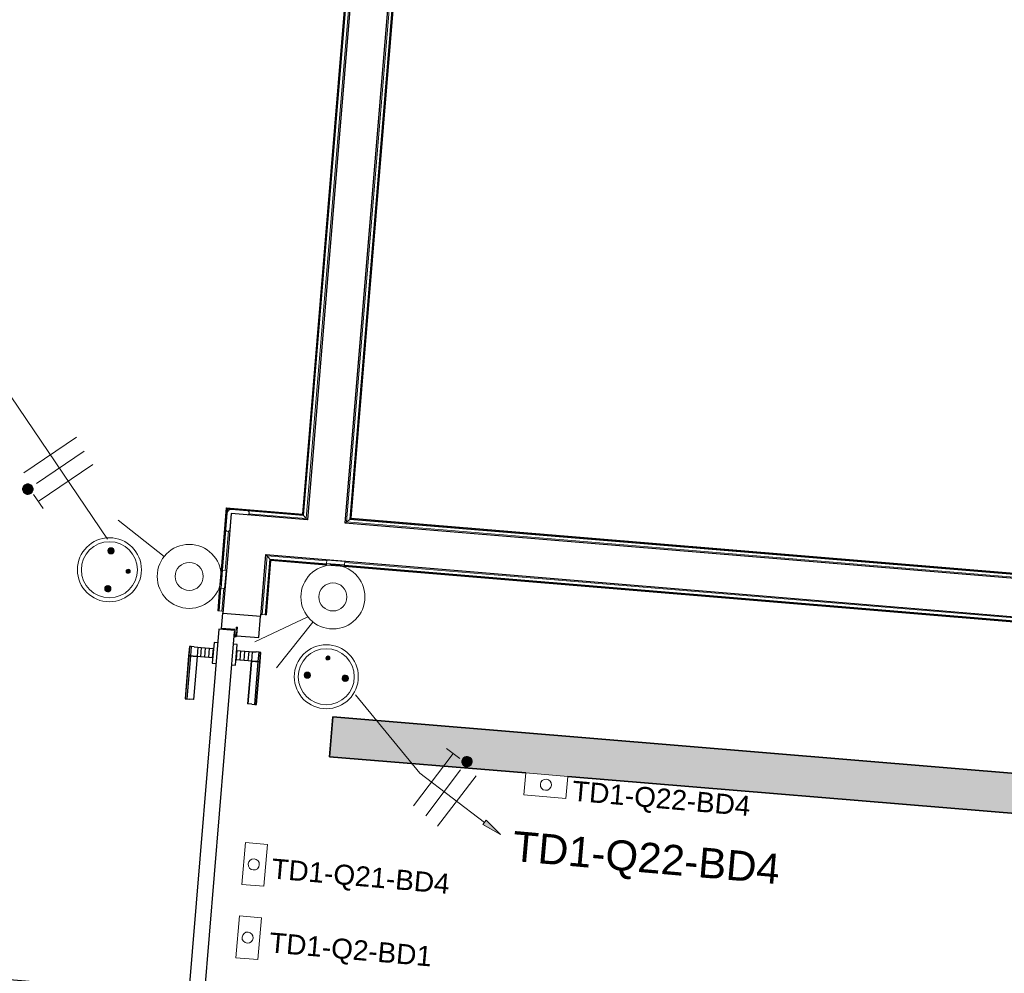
# Model space of a CAD drawing. Header units: millimetres. Extents: x -2845 to 74565, y -36590 to 13748.
# Tile 42 of 53: x 37660 to 40119, y -20327 to -17944. Entities that reach past the tile are written whole.
import ezdxf

# ---------------------------------------------------------------- set-up
doc = ezdxf.new("R2010")
doc.units = ezdxf.units.MM
for name, color, linetype, lineweight in [('A-DETL-GENF', 7, 'Continuous', 18), ('A-DOOR', 7, 'Continuous', 25), ('A-FLOR', 7, 'Continuous', 25), ('A-FLOR-HRAL', 7, 'Continuous', 18), ('A-WALL', 7, 'Continuous', 25), ('CABLE', 7, 'Continuous', 30), ('CABLES', 7, 'Continuous', 18), ('CHEMIN DE CABLE ELE', 7, 'Continuous', 18), ('INSTAL ELECTRIQUE', 7, 'Continuous', 18), ('Q-SPCQ', 7, 'Continuous', 18)]:
    doc.layers.add(name, color=color, linetype=linetype, lineweight=lineweight)
doc.styles.add('Arial_2', font='arial.ttf', dxfattribs={"height": 75})
doc.styles.add('Arial_3', font='arial.ttf', dxfattribs={"height": 50})

# ---------------------------------------------------------------- blocks, each defined once
blk = doc.blocks.new('PRT_SIMPLE_HUI_58x68x48 - PRT_BOIS_1V_EI30_930x2040x40-552262-2021_015_1111_DCE_1_50_N0 FINI_CFO_PCN')
at = {"layer": 'A-DETL-GENF', "lineweight": 25}
h = blk.add_hatch(color=256, dxfattribs=at)
h.paths.add_polyline_path([(-483.8, -9.7), (-489.6, -8), (-508.5, -8), (-508.5, -11.5), (-502, -11.5), (-502.1, -10.3), (-505.2, -10.3), (-505.2, -9.3), (-488.4, -9.4), (-485.1, -10.6)])
h.paths.add_polyline_path([(-483.8, -9.7), (-485.1, -11.7), (-496.1, -13.2), (-500.5, -13.6), (-500.5, -14.5), (-495.9, -14.5), (-483.8, -12.8), (-483.8, -10.5)])
h = blk.add_hatch(color=256, dxfattribs=at)
h.paths.add_polyline_path([(413.8, -9.7), (413.8, -12.8), (426.2, -14.5), (430.5, -14.1), (430.4, -13.2), (425.9, -13.2), (415.1, -11.7), (414.4, -10.7)])
h.paths.add_polyline_path([(438.5, -8), (418.5, -8), (413.8, -9.7), (415.1, -10.6), (418.7, -9.3), (435.2, -9.3), (435.2, -10.3), (432, -10.5), (432, -11.5), (438.5, -11.5), (438.5, -9)])
at = {"layer": 'A-DETL-GENF'}
for p, q in [((-488.5, -8), (-508.5, -8)), ((-508.5, -8), (-508.5, -11.5)), ((-508.5, -11.5), (-502, -11.5)), ((-505.2, -10.3), (-505.2, -9.3)), ((-505.2, -9.3), (-488.7, -9.3)), ((-502, -10.3), (-505.2, -10.3)), ((-502, -11.5), (-502, -10.3)), ((-496.1, -13.2), (-500.5, -13.2)), ((-500.5, -13.2), (-500.5, -14.5)), ((-500.5, -14.5), (-496, -14.5)), ((-485.1, -11.7), (-496.1, -13.2)), ((-496, -14.5), (-483.8, -12.8)), ((-488.7, -9.3), (-485.1, -10.6)), ((-483.8, -9.7), (-488.5, -8)), ((-485.1, -10.6), (-485.1, -11.7)), ((-483.8, -12.8), (-483.8, -9.7)), ((418.5, -8), (413.8, -9.7)), ((413.8, -9.7), (413.8, -12.8)), ((413.8, -12.8), (426, -14.5)), ((415.1, -10.6), (418.7, -9.3)), ((415.1, -11.7), (415.1, -10.6)), ((426.1, -13.2), (415.1, -11.7)), ((438.5, -8), (418.5, -8)), ((418.7, -9.3), (435.2, -9.3)), ((426, -14.5), (430.5, -14.5)), ((430.5, -13.2), (426.1, -13.2)), ((430.5, -14.5), (430.5, -13.2)), ((435.2, -10.3), (432, -10.3)), ((432, -10.3), (432, -11.5)), ((432, -11.5), (438.5, -11.5)), ((435.2, -9.3), (435.2, -10.3)), ((438.5, -11.5), (438.5, -8))]:
    blk.add_line(p, q, dxfattribs=at)
at = {"layer": 'A-DOOR'}
for p, q in [((-427.1, 55), (-450.6, 55)), ((-450.6, 55), (-450.6, 54.5)), ((-450.6, 54.5), (-450.6, 50.4)), ((-427.1, 54.5), (-450.6, 54.5)), ((-450.6, 50.4), (-450.6, 43.3)), ((-427.1, 50.4), (-450.6, 50.4)), ((-319.6, 55), (-427.1, 55)), ((-427.1, 55), (-427.1, 54.5)), ((-427.1, 54.5), (-427.1, 55)), ((-427.1, 54.5), (-427.1, 50.4)), ((-319.6, 54.5), (-427.1, 54.5)), ((-427.1, 50.4), (-427.1, 54.5)), ((-427.1, 50.4), (-427.1, 43.3)), ((-319.6, 50.4), (-427.1, 50.4)), ((-427.1, 43.3), (-427.1, 50.4)), ((-319.6, 54.5), (-319.6, 55)), ((-319.6, 50.4), (-319.6, 54.5)), ((-319.6, 43.3), (-319.6, 50.4)), ((-450.6, 34), (-450.6, 43.3)), ((-450.6, 25.6), (-450.6, 34)), ((-427.1, 34), (-450.6, 34)), ((-450.6, 15.2), (-450.6, 25.6)), ((-427.1, 25.6), (-450.6, 25.6)), ((-427.1, 34), (-427.1, 43.3)), ((-427.1, 43.3), (-427.1, 34)), ((-427.1, 32.8), (-427.1, 34)), ((-319.6, 34), (-427.1, 34)), ((-427.1, 34), (-427.1, 25.6)), ((-427.1, 32.8), (-319.6, 32.8)), ((-427.1, 25.6), (-427.1, 15.2)), ((-319.6, 43.3), (-319.6, 34)), ((-319.6, 34), (-319.6, 32.8)), ((-450.6, 4.4), (-450.6, 15.2)), ((-427.1, 15.2), (-450.6, 15.2)), ((-450.6, -4), (-450.6, 4.4)), ((-450.6, 4.4), (-427.1, 4.4)), ((-427.1, 15.2), (-427.1, 4.4)), ((-427.1, 4.4), (-427.1, -4)), ((-499.5, -14.5), (-499.5, -54.5)), ((426, -14.5), (-496, -14.5)), ((-465.6, -5.5), (-465.6, -14.5)), ((-413.4, -5.5), (-465.6, -5.5)), ((-450.6, -4), (-450.6, -5)), ((-450.6, -5), (-427.1, -5)), ((-427.1, -5), (-427.1, -4)), ((-413.4, -14.5), (-413.4, -5.5)), ((430.5, -54.5), (430.5, -14.5)), ((-499.5, -54.5), (430.5, -54.5)), ((-465.6, -54.5), (-465.6, -63.5)), ((-465.6, -63.5), (-413.4, -63.5)), ((-427.1, -64), (-450.6, -64)), ((-450.6, -64), (-450.6, -65)), ((-450.6, -73.4), (-450.6, -65)), ((-450.6, -84.2), (-450.6, -73.4)), ((-427.1, -73.4), (-450.6, -73.4)), ((-427.1, -65), (-427.1, -64)), ((-427.1, -65), (-427.1, -73.4)), ((-427.1, -73.4), (-427.1, -84.2)), ((-413.4, -63.5), (-413.4, -54.5)), ((417, -54.5), (417, -977.5)), ((-450.6, -94.6), (-450.6, -84.2)), ((-450.6, -84.2), (-427.1, -84.2)), ((-450.6, -103), (-450.6, -94.6)), ((-450.6, -94.6), (-427.1, -94.6)), ((-427.1, -84.2), (-427.1, -94.6)), ((-427.1, -94.6), (-427.1, -103)), ((-450.6, -112.3), (-450.6, -103)), ((-450.6, -103), (-427.1, -103)), ((-450.6, -112.3), (-450.6, -119.4)), ((-450.6, -119.4), (-450.6, -123.5)), ((-450.6, -119.4), (-427.1, -119.4)), ((-427.1, -103), (-427.1, -101.8)), ((-319.6, -101.8), (-427.1, -101.8)), ((-427.1, -112.3), (-427.1, -103)), ((-427.1, -103), (-319.6, -103)), ((-427.1, -103), (-427.1, -112.3)), ((-427.1, -112.3), (-427.1, -119.4)), ((-427.1, -119.4), (-427.1, -112.3)), ((-427.1, -119.4), (-427.1, -123.5)), ((-427.1, -119.4), (-319.6, -119.4)), ((-427.1, -123.5), (-427.1, -119.4)), ((-319.6, -101.8), (-319.6, -103)), ((-319.6, -103), (-319.6, -112.3)), ((-319.6, -119.4), (-319.6, -112.3)), ((-319.6, -123.5), (-319.6, -119.4)), ((-450.6, -123.5), (-450.6, -124)), ((-450.6, -123.5), (-427.1, -123.5)), ((-450.6, -124), (-427.1, -124)), ((-427.1, -123.5), (-427.1, -124)), ((-427.1, -123.5), (-319.6, -123.5)), ((-427.1, -124), (-427.1, -123.5)), ((-427.1, -124), (-319.6, -124)), ((-319.6, -124), (-319.6, -123.5))]:
    blk.add_line(p, q, dxfattribs=at)
for radius, start, end in [(9.12, 155.8208, 180), (9.12, 180, 204.1792), (7.5, 360, 180), (7.5, 180, 360), (7.5, 180, 240), (7.5, 135, 165), (9.12, 111.9887, 120), (9.12, 240, 248.0113), (7.5, 60, 120), (7.5, 273.2309, 0), (9.12, 60, 68.0113), (7.5, 0, 30), (9.12, 0, 24.1792)]:
    blk.add_arc((429, -65.5), radius, start, end, dxfattribs=at)
at = {"layer": 'Q-SPCQ'}
for p, q in [((430.5, -40.5), (430.5, -54.5)), ((430.5, -54.5), (403.5, -54.5))]:
    blk.add_line(p, q, dxfattribs=at)
blk = doc.blocks.new('Garde-corps - Garde-corps-505471-2021_015_1111_DCE_1_50_N0 FINI_CFO_PCN')
at = {"layer": 'A-FLOR-HRAL'}
for p, q in [((-14410.7, -14446.4), (-14803.3, -19179.3)), ((-14409, -14444.9), (-14801.8, -19181.1)), ((-14407.1, -14443.2), (-14800.2, -19182.9)), ((-14598.4, -16835.9), (-14793.7, -19190.6)), ((-14993.5, -19163.5), (-15006.4, -19319)), ((-14992, -19165.3), (-15004.8, -19319.1)), ((-14990.4, -19167.2), (-15003.1, -19319.3)), ((-14803.3, -19179.3), (-14993.5, -19163.5)), ((-14801.8, -19181.1), (-14992, -19165.3)), ((-14800.2, -19182.9), (-14990.4, -19167.2)), ((-14990.4, -19167.2), (-14987.7, -19170.5)), ((-14793.7, -19190.6), (-14938.1, -19178.6)), ((-14800.2, -19182.9), (-14793.7, -19190.6)), ((-14987.7, -19220.7), (-14996, -19319.9)), ((-15010.2, -19363.8), (-15014.9, -19421.1)), ((-15008.5, -19364), (-15013.3, -19421.3)), ((-15006.8, -19364.1), (-15011.5, -19421.4)), ((-14999.7, -19364.7), (-15004.4, -19422)), ((-15014.9, -19421.1), (-15013.3, -19421.3)), ((-15011.5, -19421.4), (-15013.3, -19421.3)), ((-15004.4, -19422), (-15011.5, -19421.4)), ((-15004.4, -19422), (-15001.4, -19422.3))]:
    blk.add_line(p, q, dxfattribs=at)
for points, knots in [([(-14993.5, -19163.5), (-14993.5, -19163.5), (-14993.5, -19163.5), (-14993.4, -19163.7), (-14993.3, -19163.8), (-14993.1, -19164), (-14993, -19164.2), (-14992.9, -19164.3), (-14992.7, -19164.4), (-14992.6, -19164.6), (-14992.5, -19164.7), (-14992.4, -19164.8), (-14992.3, -19165), (-14992.2, -19165.1), (-14992.1, -19165.2), (-14992, -19165.3)], [0.1, 0.1, 0.1, 0.1, 0.2, 0.3, 0.4, 0.475, 0.55, 0.6, 0.65, 0.7, 0.75, 0.8, 0.85, 0.9, 1, 1, 1, 1]), ([(-14803.3, -19179.3), (-14803.3, -19179.3), (-14803.3, -19179.3), (-14803.2, -19179.4), (-14803, -19179.6), (-14802.9, -19179.8), (-14802.7, -19179.9), (-14802.6, -19180.1), (-14802.5, -19180.2), (-14802.4, -19180.4), (-14802.3, -19180.5), (-14802.2, -19180.6), (-14802.1, -19180.7), (-14801.9, -19180.9), (-14801.8, -19181), (-14801.8, -19181.1)], [0.1, 0.1, 0.1, 0.1, 0.2, 0.3, 0.4, 0.475, 0.55, 0.6, 0.65, 0.7, 0.75, 0.8, 0.85, 0.9, 1, 1, 1, 1]), ([(-14793.7, -19190.6), (-14793.7, -19190.6), (-14793.6, -19190.7), (-14793.5, -19190.9), (-14793.3, -19191), (-14793.2, -19191.2), (-14793, -19191.4), (-14792.8, -19191.6), (-14792.6, -19191.9), (-14792.4, -19192.2), (-14792.2, -19192.4), (-14791.9, -19192.7), (-14791.5, -19193.2), (-14791.2, -19193.6), (-14790.9, -19193.9)], [0, 0, 0, 0, 0.166667, 0.25, 0.333333, 0.416667, 0.458333, 0.5, 0.583333, 0.666667, 0.708333, 0.75, 0.833333, 1, 1, 1, 1])]:
    blk.add_open_spline(points, degree=3, knots=knots, dxfattribs=at)
blk = doc.blocks.new('Garde-corps - Garde-corps-505703-2021_015_1111_DCE_1_50_N0 FINI_CFO_PCN')
at = {"layer": 'A-FLOR-HRAL'}
for p, q in [((-14683.5, -19190.9), (-14290.3, -14450.9)), ((-14681.7, -19189.4), (-14288.8, -14452.6)), ((-14693, -19199), (-14536.3, -17309.3)), ((-14685.3, -19192.5), (-14529.2, -17309.9)), ((-14685.3, -19192.5), (-14693, -19199)), ((-11599.2, -19455.6), (-14693, -19199)), ((-11598.6, -19448.5), (-14685.3, -19192.5)), ((-11598.4, -19446.7), (-14683.5, -19190.9)), ((-11598.3, -19445.1), (-14681.7, -19189.4))]:
    blk.add_line(p, q, dxfattribs=at)
for points, knots in [([(-14693, -19199), (-14693, -19199), (-14693.1, -19199), (-14693.3, -19199.2), (-14693.5, -19199.3), (-14693.7, -19199.5), (-14693.8, -19199.7), (-14694, -19199.8), (-14694.3, -19200), (-14694.6, -19200.3), (-14694.8, -19200.5), (-14695.1, -19200.7), (-14695.6, -19201.1), (-14696, -19201.5), (-14696.3, -19201.7)], [0, 0, 0, 0, 0.166667, 0.25, 0.333333, 0.416667, 0.458333, 0.5, 0.583333, 0.666667, 0.708333, 0.75, 0.833333, 1, 1, 1, 1]), ([(-14681.7, -19189.4), (-14681.7, -19189.4), (-14681.7, -19189.4), (-14681.8, -19189.5), (-14682, -19189.6), (-14682.2, -19189.8), (-14682.3, -19189.9), (-14682.5, -19190.1), (-14682.6, -19190.2), (-14682.8, -19190.3), (-14682.9, -19190.4), (-14683, -19190.5), (-14683.1, -19190.6), (-14683.3, -19190.7), (-14683.4, -19190.8), (-14683.5, -19190.9)], [0.1, 0.1, 0.1, 0.1, 0.2, 0.3, 0.4, 0.475, 0.55, 0.6, 0.65, 0.7, 0.75, 0.8, 0.85, 0.9, 1, 1, 1, 1])]:
    blk.add_open_spline(points, degree=3, knots=knots, dxfattribs=at)
blk = doc.blocks.new('Garde-corps - Garde-corps-507164-2021_015_1111_DCE_1_50_N0 FINI_CFO_PCN')
at = {"layer": 'A-FLOR-HRAL'}
for p, q in [((-14903.8, -19430.4), (-14891.6, -19283.8)), ((-14896.7, -19430.9), (-14885.1, -19291.5)), ((-14894.9, -19431.1), (-14883.5, -19293.4)), ((-14893.3, -19431.2), (-14882, -19295.2)), ((-14891.6, -19283.8), (-14742.3, -19296.2)), ((-14885.1, -19291.5), (-14891.6, -19283.8)), ((-14885.1, -19291.5), (-14742.9, -19303.3)), ((-14883.5, -19293.4), (-14743, -19305.1)), ((-14882, -19295.2), (-14743.2, -19306.7)), ((-14697.5, -19300), (-11505.3, -19564.7)), ((-14698.3, -19310.4), (-11550.5, -19571.5)), ((-14698.2, -19308.8), (-11550.4, -19569.9)), ((-14698, -19307.1), (-11550.3, -19568.1)), ((-14906.8, -19430.1), (-14903.8, -19430.4)), ((-14896.7, -19430.9), (-14903.8, -19430.4)), ((-14894.9, -19431.1), (-14896.7, -19430.9)), ((-14894.9, -19431.1), (-14893.3, -19431.2))]:
    blk.add_line(p, q, dxfattribs=at)
for points, knots in [([(-14891.6, -19283.8), (-14891.6, -19283.8), (-14891.7, -19283.8), (-14891.8, -19283.6), (-14892, -19283.4), (-14892.2, -19283.2), (-14892.3, -19283), (-14892.5, -19282.9), (-14892.7, -19282.6), (-14892.9, -19282.3), (-14893.2, -19282), (-14893.4, -19281.8), (-14893.8, -19281.3), (-14894.1, -19280.9), (-14894.4, -19280.6)], [0, 0, 0, 0, 0.166667, 0.25, 0.333333, 0.416667, 0.458333, 0.5, 0.583333, 0.666667, 0.708333, 0.75, 0.833333, 1, 1, 1, 1]), ([(-14882, -19295.2), (-14882, -19295.2), (-14882.1, -19295.2), (-14882.2, -19295), (-14882.3, -19294.9), (-14882.4, -19294.7), (-14882.6, -19294.5), (-14882.7, -19294.4), (-14882.8, -19294.2), (-14882.9, -19294.1), (-14883, -19294), (-14883.2, -19293.9), (-14883.3, -19293.7), (-14883.4, -19293.6), (-14883.5, -19293.5), (-14883.5, -19293.4)], [0.1, 0.1, 0.1, 0.1, 0.2, 0.3, 0.4, 0.475, 0.55, 0.6, 0.65, 0.7, 0.75, 0.8, 0.85, 0.9, 1, 1, 1, 1])]:
    blk.add_open_spline(points, degree=3, knots=knots, dxfattribs=at)
blk = doc.blocks.new('1010_PROTECTION  D_ANGLE - 1010_PROTECTION  D_ANGLE-534363-2021_015_1111_DCE_1_50_N0 FINI_CFO_PCN')
at = {"layer": 'Q-SPCQ'}
for p, q in [((-10, 40), (-10, 0)), ((0, 0), (0, 40)), ((40, 0), (0, 0)), ((0, -10), (40, -10))]:
    blk.add_line(p, q, dxfattribs=at)
for centre, radius, start, end in [((-5, 40), 5, 360, 180), ((0, 0), 10, 180, 270), ((40, -5), 5, 270, 90)]:
    blk.add_arc(centre, radius, start, end, dxfattribs=at)
blk = doc.blocks.new('B02_ARC_rvt-1-2021_015_1111_DCE_1_50_N0 FINI_CFO_PCN')
at = {"layer": 'A-FLOR'}
for p, q in [((-15005, -19465.1), (-15001.8, -19426.9)), ((-14912.2, -19487.9), (-14907.8, -19434.7)), ((-14972.1, -19467.8), (-15005, -19465.1)), ((-14972.2, -19469.3), (-14972.1, -19467.8)), ((-14973.3, -19482.8), (-14972.1, -19482.9)), ((-14970.8, -19483), (-14968.8, -19483.2)), ((-14967.4, -19483.3), (-14912.2, -19487.9))]:
    blk.add_line(p, q, dxfattribs=at)
at = {"layer": 'A-WALL'}
for p, q in [((-14396.1, -14433.6), (-14790.9, -19193.9)), ((-14696.3, -19201.7), (-14301.2, -14438.5)), ((-14981.2, -19178.1), (-14989, -19272.8)), ((-14790.9, -19193.9), (-14981.2, -19178.1)), ((-11492.6, -19467.4), (-14696.3, -19201.7)), ((-14989, -19272.8), (-15001.8, -19426.9)), ((-14907.2, -19434.7), (-14894.4, -19280.6)), ((-14894.4, -19280.6), (-11500.5, -19562.1)), ((-15001.8, -19426.9), (-14907.2, -19434.7))]:
    blk.add_line(p, q, dxfattribs=at)
at = {"layer": 'A-DOOR', "lineweight": 18, "rotation": 265.2586130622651}
blk.add_blockref('PRT_SIMPLE_HUI_58x68x48 - PRT_BOIS_1V_EI30_930x2040x40-552262-2021_015_1111_DCE_1_50_N0 FINI_CFO_PCN', (-14999.2, -19969.3), dxfattribs=at)
at = {"layer": 'A-FLOR-HRAL', "lineweight": 18}
for name in ['Garde-corps - Garde-corps-505471-2021_015_1111_DCE_1_50_N0 FINI_CFO_PCN', 'Garde-corps - Garde-corps-505703-2021_015_1111_DCE_1_50_N0 FINI_CFO_PCN', 'Garde-corps - Garde-corps-507164-2021_015_1111_DCE_1_50_N0 FINI_CFO_PCN']:
    blk.add_blockref(name, (0, 0), dxfattribs=at)
at = {"layer": 'Q-SPCQ', "lineweight": 18, "rotation": 265.2586130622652}
blk.add_blockref('1010_PROTECTION  D_ANGLE - 1010_PROTECTION  D_ANGLE-534363-2021_015_1111_DCE_1_50_N0 FINI_CFO_PCN', (-14981.2, -19178.1), dxfattribs=at)
blk = doc.blocks.new('603_2POSTES_VERTICAUX_CLS_PUI_LEGRAND - INTERRUPTEUR SA _ PC 2P_T 230V-V14-2021_015_1111_DCE_1_50_N0 FINI_CFO_PCN')
at = {"layer": 'A-DETL-GENF'}
for points in [[(1.3, -249.3), (2.5, -248.8), (4.8, -245.8), (5, -244.5), (3.5, -241), (2.5, -240.2), (-1.3, -239.7), (-3.5, -241), (-4.8, -243.2), (-4.3, -247), (-2.5, -248.8)], [(-45.5, -299.1), (-42, -297), (-39.9, -293.5), (-39.9, -289.5), (-42, -286), (-45.5, -283.9), (-49.5, -283.9), (-51.4, -284.7), (-54.3, -287.6), (-55.3, -291.5), (-54.3, -295.4), (-53, -297), (-49.5, -299.1)], [(49.5, -299.1), (53, -297), (55, -293.5), (55, -289.5), (53, -286), (51.4, -284.7), (47.5, -283.7), (43.6, -284.7), (40.7, -287.6), (39.7, -291.5), (40.7, -295.4), (43.6, -298.3), (47.5, -299.3)]]:
    blk.add_hatch(color=256, dxfattribs=at).paths.add_polyline_path(points)
blk.add_line((-44.4, -158.1), (-125.5, -279.8), dxfattribs=at)
for centre, radius in [((0, -91.5), 80), ((0, -91.5), 35), ((0, -291.5), 80), ((0, -291.5), 70), ((0, -244.5), 5), ((-47.5, -291.5), 7.82), ((47.5, -291.5), 7.82)]:
    blk.add_circle(centre, radius, dxfattribs=at)
for centre, radius, start, end in [((0, -244.5), 5, 360, 180), ((0, -244.5), 5, 180, 360), ((-47.5, -291.5), 7.82, 360, 180), ((-47.5, -291.5), 7.82, 180, 360), ((47.5, -291.5), 7.82, 360, 180), ((47.5, -291.5), 7.82, 180, 0)]:
    blk.add_arc(centre, radius, start, end, dxfattribs=at)
blk = doc.blocks.new('Legrand_Mosaic_va_et_vient_easy_led_10AX_2_mod_blanc_077011L - Legrand_Mosaic_va_et_vient_easy_led_10AX_2_mod_blanc_077011L-V15-2021_015_1111_DCE_1_50_N0 FINI_CFO_PCN')
at = {"layer": 'INSTAL ELECTRIQUE'}
for p, q in [((1968.8, -26160.8), (1967.2, -26169.2)), ((1968.8, -26160.8), (2013, -26169.3)), ((1970, -26160), (1969.8, -26161)), ((1966.5, -26173.1), (1967, -26170.2)), ((1966.5, -26173.1), (2010.7, -26181.5)), ((1967, -26170.2), (1967.2, -26169.2)), ((2011.2, -26178.6), (1967, -26170.2)), ((2011.4, -26177.6), (1967.2, -26169.2)), ((2011.2, -26178.6), (2010.7, -26181.5)), ((2011.4, -26177.6), (2011.2, -26178.6)), ((2011.4, -26177.6), (2013, -26169.3)), ((2012.2, -26168.1), (2012, -26169.1))]:
    blk.add_line(p, q, dxfattribs=at)
blk = doc.blocks.new('602_BOITE DE DERIVATION - 105X105X50 GENERIQUE-7162857-2021_015_1111_DCE_1_50_N0 FINI_CFO_PCN')
at = {"layer": 'INSTAL ELECTRIQUE'}
for p, q in [((-14969.4, -20287.8), (-14960.7, -20183.1)), ((-14960.7, -20183.1), (-14905.9, -20187.7)), ((-14905.9, -20187.7), (-14914.6, -20292.3)), ((-14914.6, -20292.3), (-14969.4, -20287.8))]:
    blk.add_line(p, q, dxfattribs=at)
for start, end in [(85.2586, 265.2586), (265.2586, 85.2586)]:
    blk.add_arc((-14940.1, -20237.5), 14, start, end, dxfattribs=at)
blk = doc.blocks.new('602_BOITE DE DERIVATION - 105X105X50 GENERIQUE-7162962-2021_015_1111_DCE_1_50_N0 FINI_CFO_PCN')
at = {"layer": 'INSTAL ELECTRIQUE'}
for p, q in [((-14954.2, -20104.8), (-14945.5, -20000.1)), ((-14945.5, -20000.1), (-14890.7, -20004.7)), ((-14890.7, -20004.7), (-14899.4, -20109.3)), ((-14899.4, -20109.3), (-14954.2, -20104.8))]:
    blk.add_line(p, q, dxfattribs=at)
for start, end in [(85.2586, 265.2586), (265.2586, 85.2586)]:
    blk.add_arc((-14924.9, -20054.5), 14, start, end, dxfattribs=at)
blk = doc.blocks.new('602_BOITE DE DERIVATION - 105X105X50 GENERIQUE-7162974-2021_015_1111_DCE_1_50_N0 FINI_CFO_PCN')
at = {"layer": 'INSTAL ELECTRIQUE'}
for p, q in [((-14250, -19880.9), (-14245.4, -19826.1)), ((-14245.4, -19826.1), (-14140.8, -19834.8)), ((-14140.8, -19834.8), (-14145.3, -19889.6)), ((-14145.3, -19889.6), (-14250, -19880.9))]:
    blk.add_line(p, q, dxfattribs=at)
for start, end in [(355.2586, 175.2586), (175.2586, 355.2586)]:
    blk.add_arc((-14195.2, -19855.4), 14, start, end, dxfattribs=at)
blk = doc.blocks.new('603_2POSTES_VERTICAUX_CLS_PUI_LEGRAND - INTERRUPTEUR VV _ PC 2P_T 230V-1547111-2021_015_1111_DCE_1_50_N0 FINI_CFO_PCN')
at = {"layer": 'A-DETL-GENF'}
for points in [[(-4.3, -247), (-2.5, -248.8), (1.3, -249.3), (2.5, -248.8), (4.8, -245.8), (5, -244.5), (3.5, -241), (2.5, -240.2), (-1.3, -239.7), (-3.5, -241), (-4.8, -243.2)], [(-55.3, -291.5), (-54.3, -295.4), (-53, -297), (-49.5, -299.1), (-45.5, -299.1), (-42, -297), (-39.9, -293.5), (-39.9, -289.5), (-42, -286), (-45.5, -283.9), (-49.5, -283.9), (-51.4, -284.7), (-54.3, -287.6), (-55, -289.5)], [(39.7, -291.5), (40.7, -295.4), (43.6, -298.3), (47.5, -299.3), (49.5, -299.1), (53, -297), (55, -293.5), (55, -289.5), (53, -286), (51.4, -284.7), (47.5, -283.7), (43.6, -284.7), (40.7, -287.6), (39.9, -289.5)]]:
    blk.add_hatch(color=256, dxfattribs=at).paths.add_polyline_path(points)
for p, q in [((-58.3, -146.2), (-185, -219.4)), ((-44.4, -158.1), (-125.5, -279.8))]:
    blk.add_line(p, q, dxfattribs=at)
for centre, radius in [((0, -91.5), 80), ((0, -91.5), 35), ((0, -291.5), 80), ((0, -291.5), 70), ((0, -244.5), 5), ((-47.5, -291.5), 7.82), ((47.5, -291.5), 7.82)]:
    blk.add_circle(centre, radius, dxfattribs=at)
for centre, radius, start, end in [((0, -244.5), 5, 360, 180), ((0, -244.5), 5, 180, 360), ((-47.5, -291.5), 7.82, 360, 180), ((-47.5, -291.5), 7.82, 180, 360), ((47.5, -291.5), 7.82, 360, 180), ((47.5, -291.5), 7.82, 180, 360)]:
    blk.add_arc(centre, radius, start, end, dxfattribs=at)
blk = doc.blocks.new('Fil - COCHE DE FIL_PE_SYMBOLE-4085576-2021_015_1111_DCE_1_50_N0 FINI_CFO_PCN')
at = {"layer": 'CABLES', "lineweight": 9}
for p, q in [((-0.42, 1.8), (0.42, 1.8)), ((0, 1.8), (0, -1.48))]:
    blk.add_line(p, q, dxfattribs=at)
blk = doc.blocks.new('Fil - Coche de fil circulaire-323115-2021_015_1111_DCE_1_50_N0 FINI_CFO_PCN')
at = {"layer": 'CABLES', "lineweight": 9}
blk.add_hatch(color=256, dxfattribs=at).paths.add_polyline_path([(0.235, 2.023), (0.193, 2.078), (0.139, 2.12), (0.075, 2.147), (0.006, 2.156), (-0.062, 2.147), (-0.126, 2.12), (-0.181, 2.078), (-0.223, 2.023), (-0.249, 1.96), (-0.258, 1.891), (-0.249, 1.823), (-0.223, 1.759), (-0.181, 1.704), (-0.126, 1.662), (-0.062, 1.636), (0.006, 1.627), (0.075, 1.636), (0.139, 1.662), (0.193, 1.704), (0.235, 1.759), (0.262, 1.823), (0.271, 1.891), (0.262, 1.96)])
blk.add_line((0, 1.371), (0, -1.507), dxfattribs=at)
for start, end in [(360, 180), (180, 360)]:
    blk.add_arc((0.006, 1.891), 0.265, start, end, dxfattribs=at)
blk = doc.blocks.new('Fil - Coche de fil long-323512-2021_015_1111_DCE_1_50_N0 FINI_CFO_PCN')
at = {"layer": 'CABLES', "lineweight": 9}
blk.add_line((0, 1.605), (0, -1.57), dxfattribs=at)
blk = doc.blocks.new('B02_ELE_rvt-1-2021_015_1111_DCE_1_50_N0 FINI_CFO_PCN')
at = {"layer": 'CABLES'}
blk.add_hatch(color=256, dxfattribs=at).paths.add_polyline_path([(-14308.5, -19980.2), (-14344.6, -19944.4), (-14352.7, -19955), (-14351.3, -19955.8)])
at = {"layer": 'CHEMIN DE CABLE ELE', "lineweight": 5, "true_color": 0x0080ff}
h = blk.add_hatch(color=150, dxfattribs=at)
h.paths.add_polyline_path([(-9335.1, -20233.4), (-9326.8, -20133.7), (-14727.6, -19685.8), (-14735.9, -19785.4), (-9688.5, -20204.1)])
h.paths.add_polyline_path([(-14394, -19810.9), (-14397.3, -19810), (-14400.3, -19808.3), (-14402.9, -19805.7), (-14404.5, -19802.9), (-14405.4, -19799.6), (-14405.4, -19796), (-14404.6, -19792.8), (-14402.9, -19789.8), (-14400.4, -19787.3), (-14397.3, -19785.5), (-14394.1, -19784.7), (-14390.6, -19784.7), (-14387.3, -19785.6), (-14384.3, -19787.2), (-14381.9, -19789.7), (-14380.1, -19792.6), (-14379.2, -19796), (-14379.3, -19799.6), (-14380.1, -19802.9), (-14381.8, -19805.8), (-14384.2, -19808.2), (-14387.4, -19810), (-14390.9, -19810.9)])
at = {"layer": 'CABLES'}
for p, q in [((-15530.8, -18886.7), (-15290.2, -19242)), ((-14344.6, -19944.4), (-14352.7, -19955)), ((-14344.6, -19944.4), (-14352.7, -19955)), ((-14352.7, -19955), (-14308.5, -19980.2)), ((-14352.7, -19955), (-14351.3, -19955.8)), ((-14351.3, -19955.8), (-14308.5, -19980.2)), ((-14308.5, -19980.2), (-14344.6, -19944.4)), ((-14308.5, -19980.2), (-14344.6, -19944.4))]:
    blk.add_line(p, q, dxfattribs=at)
at = {"layer": 'CABLES', "flags": 128}
blk.add_lwpolyline([(-14348.3, -19950), (-14510.4, -19826.8), (-14670.9, -19630.9)], dxfattribs=at)
at = {"layer": 'CHEMIN DE CABLE ELE', "color": 8, "lineweight": 35, "true_color": 0x808080}
for p, q in [((-14735.9, -19785.4), (-14727.6, -19685.8)), ((-14727.6, -19685.8), (-9326.8, -20133.7)), ((-14735.9, -19785.4), (-14245.4, -19826.1)), ((-14140.8, -19834.8), (-9335.1, -20233.4))]:
    blk.add_line(p, q, dxfattribs=at)
at = {"layer": 'CABLES', "lineweight": 18, "xscale": 49.99999999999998, "yscale": 49.99999999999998, "zscale": 49.99999999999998}
for name, p, rotation in [('Fil - Coche de fil long-323512-2021_015_1111_DCE_1_50_N0 FINI_CFO_PCN', (-15432.8, -19031.5), 124.0993466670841), ('Fil - Coche de fil circulaire-323115-2021_015_1111_DCE_1_50_N0 FINI_CFO_PCN', (-15410.5, -19064.3), 124.0993466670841), ('Fil - COCHE DE FIL_PE_SYMBOLE-4085576-2021_015_1111_DCE_1_50_N0 FINI_CFO_PCN', (-15388.3, -19097.2), 124.0993466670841), ('Fil - COCHE DE FIL_PE_SYMBOLE-4085576-2021_015_1111_DCE_1_50_N0 FINI_CFO_PCN', (-14481.4, -19848.9), 322.7783409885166), ('Fil - Coche de fil circulaire-323115-2021_015_1111_DCE_1_50_N0 FINI_CFO_PCN', (-14449.8, -19872.9), 322.7783409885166), ('Fil - Coche de fil long-323512-2021_015_1111_DCE_1_50_N0 FINI_CFO_PCN', (-14418.2, -19896.9), 322.7783409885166)]:
    blk.add_blockref(name, p, dxfattribs=dict(at, rotation=rotation))
at = {"layer": 'INSTAL ELECTRIQUE', "color": 253, "lineweight": 18, "true_color": 0xaaaaaa}
for name, p, rotation in [('603_2POSTES_VERTICAUX_CLS_PUI_LEGRAND - INTERRUPTEUR SA _ PC 2P_T 230V-V14-2021_015_1111_DCE_1_50_N0 FINI_CFO_PCN', (-14994.8, -19342.5), 265.2586130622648), ('603_2POSTES_VERTICAUX_CLS_PUI_LEGRAND - INTERRUPTEUR VV _ PC 2P_T 230V-1547111-2021_015_1111_DCE_1_50_N0 FINI_CFO_PCN', (-14719.6, -19295.1), 355.258613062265), ('Legrand_Mosaic_va_et_vient_easy_led_10AX_2_mod_blanc_077011L - Legrand_Mosaic_va_et_vient_easy_led_10AX_2_mod_blanc_077011L-V15-2021_015_1111_DCE_1_50_N0 FINI_CFO_PCN', (-19474.8, 6510.2), 6.088981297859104), ('Legrand_Mosaic_va_et_vient_easy_led_10AX_2_mod_blanc_077011L - Legrand_Mosaic_va_et_vient_easy_led_10AX_2_mod_blanc_077011L-V15-2021_015_1111_DCE_1_50_N0 FINI_CFO_PCN', (10810.4, -14587.4), 276.088981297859)]:
    blk.add_blockref(name, p, dxfattribs=dict(at, rotation=rotation))
for name in ['602_BOITE DE DERIVATION - 105X105X50 GENERIQUE-7162974-2021_015_1111_DCE_1_50_N0 FINI_CFO_PCN', '602_BOITE DE DERIVATION - 105X105X50 GENERIQUE-7162962-2021_015_1111_DCE_1_50_N0 FINI_CFO_PCN', '602_BOITE DE DERIVATION - 105X105X50 GENERIQUE-7162857-2021_015_1111_DCE_1_50_N0 FINI_CFO_PCN']:
    blk.add_blockref(name, (0, 0), dxfattribs=at)
at = {"layer": 'CABLE', "lineweight": 9, "insert": (-14274.8, -19970.9), "char_height": 75, "width": 821.73, "attachment_point": 1, "rotation": 355, "style": 'Arial_2'}
blk.add_mtext('TD1-Q22-BD4', dxfattribs=at)
at = {"layer": 'INSTAL ELECTRIQUE', "lineweight": 9, "char_height": 50, "attachment_point": 1, "rotation": 355, "style": 'Arial_3'}
for s, insert, width in [('TD1-Q22-BD4', (-14127, -19845.3), 537.131), ('TD1-Q21-BD4', (-14878.1, -20039.6), 537.131), ('TD1-Q2-BD1', (-14883.6, -20224.3), 489.029)]:
    blk.add_mtext(s, dxfattribs=dict(at, insert=insert, width=width))

msp = doc.modelspace()

# ---------------------------------------------------------------- block references
at = {"lineweight": 5}
for name in ['B02_ARC_rvt-1-2021_015_1111_DCE_1_50_N0 FINI_CFO_PCN', 'B02_ELE_rvt-1-2021_015_1111_DCE_1_50_N0 FINI_CFO_PCN']:
    msp.add_blockref(name, (53169.3, 0), dxfattribs=at)

doc.saveas('drawing.dxf')
